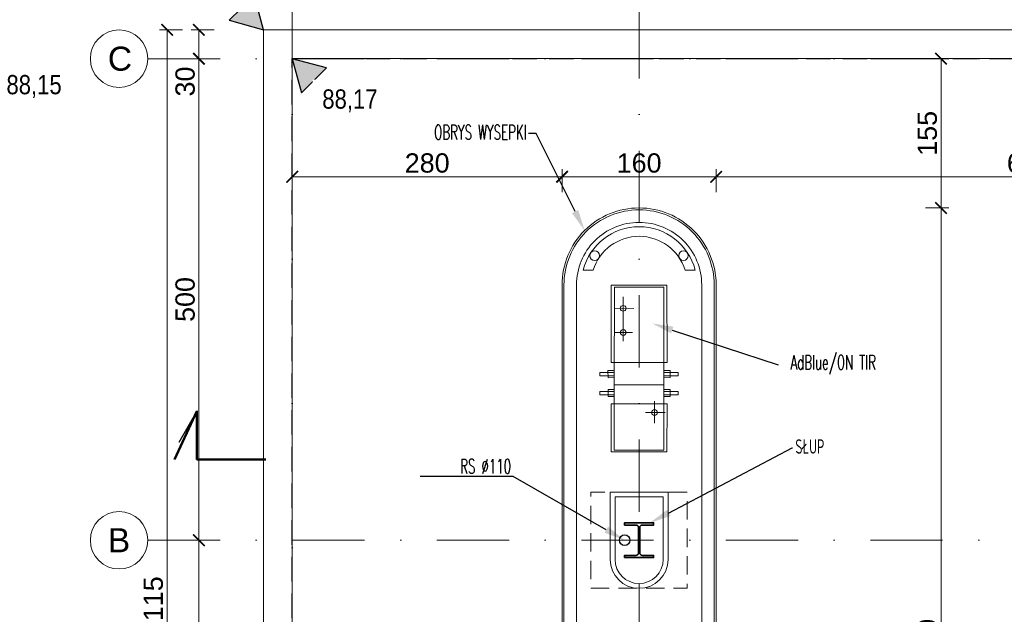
# Model space of a CAD drawing. Extents: x 261105 to 7565828, y -85627 to 5881792.
# Tile 16 of 116: x 311324 to 321545, y -23072 to -16898. Entities that reach past the tile are written whole.
import ezdxf
from ezdxf import colors
from ezdxf.entities.mleader import LeaderData, LeaderLine
from ezdxf.math import Vec2, Vec3

# ---------------------------------------------------------------- set-up
doc = ezdxf.new("R2010")
doc.units = 0
doc.header["$MEASUREMENT"] = 0
doc.linetypes.add('DASHDOT2', pattern=[0.5, 0.25, -0.125, 0, -0.125])
doc.linetypes.add('DASHED', pattern=[19.05, 12.7, -6.35])
for name, color, linetype in [('100_rzut_okna', 1, 'Continuous'), ('OSIE - OPIS', 7, 'Continuous'), ('zz-odwodnienie', 31, 'Continuous')]:
    doc.layers.add(name, color=color, linetype=linetype)
for name, color, linetype, lineweight in [('1135_siatka_kwadratow_znak_wewn', 7, 'Continuous', 18), ('A_obiekty_cienka linia', 7, 'Continuous', 9), ('A_sciany', 7, 'Continuous', 30), ('BK_0.25', 2, 'Continuous', 25), ('BK_Opisy', 222, 'Continuous', 5), ('konstrukcja', 140, 'Continuous', 35), ('krawężnik wew', 132, 'Continuous', 5), ('linii', 7, 'Continuous', 15), ('linii słupów', 221, 'Continuous', 5), ('OSIE', 7, 'Continuous', 5), ('Przekrój znaki', 150, 'Continuous', 50)]:
    doc.layers.add(name, color=color, linetype=linetype, lineweight=lineweight)
for name, color, linetype, lineweight, true_color in [('A_pałąk wysepki', 7, 'Continuous', 13, 0x353535), ('krawężnik zew', 7, 'Continuous', 30, 0x000000), ('TB_CIENKA', 7, 'Continuous', 5, 0x7f7f7f), ('technologia', 7, 'Continuous', 5, 0x7f7f7f), ('wymiary', 7, 'Continuous', 9, 0x7f7f7f), ('zbiornik', 7, 'DASHED', 5, 0x999999)]:
    doc.layers.add(name, color=color, linetype=linetype, lineweight=lineweight, true_color=true_color)
doc.styles.add('ARIAL', font='arial.ttf')
doc.styles.get("Standard").update_dxf_attribs({"font": 'TXT.shx'})
doc.dimstyles.new('mosstowy 1-100', dxfattribs={"dimscale": 20, "dimtxt": 10, "dimasz": 6, "dimexe": 4, "dimexo": 4, "dimgap": 2, "dimtad": 1, "dimdec": 0, "dimlfac": 0.1, "dimtxsty": 'ARIAL', "dimblk": 'ARCHTICK', "dimcen": 4, "dimclrd": 256, "dimclre": 256, "dimclrt": 7, "dimadec": 0, "dimazin": 0, "dimtfac": 1, "dimtdec": 0, "dimtmove": 1, "dimatfit": 3, "dimfxl": 8, "dimfxlon": 1, "dimlwd": -1, "dimlwe": 9, "dimarcsym": 0})

# ---------------------------------------------------------------- blocks, each defined once
blk = doc.blocks.new('pałąk wysepki PZT')
at = {"layer": 'A_pałąk wysepki', "flags": 128}
for points in [[(-0.59, 0.118), (-0.496, 0.072)], [(0.452, -0.396), (0.359, -0.35)]]:
    blk.add_lwpolyline(points, dxfattribs=at)
at = {"layer": 'A_pałąk wysepki'}
for centre in [(-0.548, -0.069), (0.278, -0.478)]:
    blk.add_circle(centre, 0.05, dxfattribs=at)
for radius, start, end in [(0.6, 168.1856, 319.2306), (0.5, 171.1657, 316.2505)]:
    blk.add_arc((-0.002, -0.005), radius, start, end, dxfattribs=at)
blk = doc.blocks.new('d_rzędna')
at = {"layer": 'zz-odwodnienie'}
blk.add_hatch(color=0, dxfattribs=at).paths.add_polyline_path([(0, 0), (0.369, 0.639), (-0.369, 0.639)])
at = {"layer": 'zz-odwodnienie', "color": 0}
for p, q in [((-0.369, 0.639), (0, 0)), ((0.369, 0.639), (-0.369, 0.639)), ((-0.369, 0.639), (0, 0)), ((0.369, 0.639), (-0.369, 0.639)), ((0, 0), (0.369, 0.639)), ((0, 0), (0.369, 0.639))]:
    blk.add_line(p, q, dxfattribs=at)
blk = doc.blocks.new('D_wysokościówka_2025-09-03')
at = {"layer": 'zz-odwodnienie', "color": 253, "true_color": 0x999999}
for p, xscale, yscale, zscale, rotation in [((47.779, -120.297, 0), 0.4999999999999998, 0.4999999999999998, 0.4999999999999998, 18.24133483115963), ((47.915, -120.699), 0.4999999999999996, 0.4999999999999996, 0.4999999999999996, 199.0161035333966)]:
    blk.add_blockref('d_rzędna', p, dxfattribs=dict(at, xscale=xscale, yscale=yscale, zscale=zscale, rotation=rotation))
at = {"layer": 'zz-odwodnienie', "color": 253, "lineweight": 13, "true_color": 0x999999, "insert": (45.18, -119.537, 0), "char_height": 0.2, "width": 0.87677, "attachment_point": 1, "rotation": 333.7089, "style": 'ARIAL', "bg_fill": 2}
blk.add_mtext('{\\fArial Narrow|b0|i0|c238|p34;88,15}', dxfattribs=at)
at = {"layer": 'zz-odwodnienie', "color": 253, "lineweight": 13, "true_color": 0x999999, "insert": (48.053, -121.123, 0), "char_height": 0.2, "width": 0.87677, "attachment_point": 1, "rotation": 333.7089, "style": 'ARIAL', "bg_fill": 2}
blk.add_mtext('{\\fArial Narrow|b0|i0|c238|p34;88,17}', dxfattribs=at)
blk = doc.blocks.new('fdgfdgdfg')
at = {"layer": 'OSIE', "linetype": 'DASHDOT2', "ltscale": 3000}
for p, q in [((348148, 34226, 0), (348148, 47637, 0)), ((351748, 34226, 0), (351748, 47637, 0)), ((346648, 46432, 0), (371435, 46432, 0)), ((346648, 41432, 0), (371435, 41432, 0))]:
    blk.add_line(p, q, dxfattribs=at)
at = {"layer": 'OSIE'}
for centre in [(346350, 46432, 0), (346350, 41432, 0)]:
    blk.add_circle(centre, 298, dxfattribs=at)
at = {"layer": 'OSIE - OPIS', "style": 'ARIAL'}
for s, p in [('C', (346233, 46307, 0)), ('B', (346233, 41307, 0))]:
    blk.add_text(s, height=250, dxfattribs=at).set_placement(p)
blk = doc.blocks.new('adb+tir')
at = {"layer": 'technologia', "linetype": 'Continuous'}
for p, q in [((-42.8, 168.2), (-95.8, 144.7)), ((-45, 165.1), (-92.1, 144.3)), ((-9.5, 85.1), (-45, 165.1)), ((-22.6, 122.5), (-42.8, 168.2)), ((-95.8, 144.7), (-75.6, 99)), ((-92.1, 144.3), (-56.6, 64.2)), ((-71.9, 122.7), (-62.6, 101.8)), ((-59, 116.4), (-77.5, 108.2)), ((-75.6, 99), (-22.6, 122.5)), ((-64.6, 82.3), (-17.5, 103.1)), ((-17.5, 103.1), (23.5, 10.4)), ((-23.5, -10.4), (-64.6, 82.3)), ((-5.1, 83.2), (-58.2, 59.7)), ((-58.2, 59.7), (-5.1, 83.2)), ((-5.1, 83.2), (27.3, 10)), ((-25.7, -13.5), (-58.2, 59.7)), ((4.5, 53.4), (-12.9, 45.7)), ((-7.6, 57.8), (11, 16)), ((14.6, 30.5), (-4, 22.3)), ((23.5, 10.4), (-23.5, -10.4)), ((27.3, 10), (-25.7, -13.5))]:
    blk.add_line(p, q, dxfattribs=at)
for points in [[(-22.5, 114.4), (-19.6, 107.7), (-13.6, 110.3), (-16.6, 117)], [(-21.7, 112.6), (-20.3, 109.4), (-6.7, 115.5), (-8.1, 118.7)], [(-69.6, 93.5), (-66.6, 86.8), (-72.6, 84.2), (-75.6, 90.8)], [(-14.5, 96.3), (-11.6, 89.7), (-5.6, 92.3), (-8.6, 99)], [(-13.8, 94.6), (-12.3, 91.4), (1.3, 97.5), (-0.1, 100.7)], [(-68.8, 91.7), (-67.4, 88.5), (-81.1, 82.5), (-82.5, 85.7)], [(-60.8, 73.7), (-59.4, 70.5), (-73.1, 64.5), (-74.5, 67.7)], [(-61.6, 75.5), (-58.7, 68.8), (-64.6, 66.2), (-67.6, 72.8)]]:
    blk.add_lwpolyline(points, close=True, dxfattribs=at)
for centre in [(-67.4, 112.6), (-4, 49.7), (6.2, 26.8)]:
    blk.add_circle(centre, 3, dxfattribs=at)
blk = doc.blocks.new('sss')
at = {"layer": 'A_obiekty_cienka linia', "color": 7, "lineweight": 25}
blk.add_circle((351598, 21432, 0), 55, dxfattribs=at)
at = {"layer": 'konstrukcja', "elevation": 0}
blk.add_lwpolyline([(351598, 21252), (351898, 21252), (351898, 21274), (351781, 21274, -0.414214), (351754, 21301), (351754, 21562, -0.414214), (351781, 21589), (351898, 21589), (351898, 21612), (351598, 21612), (351598, 21589), (351715, 21589, -0.414214), (351742, 21562), (351742, 21301, -0.414214), (351715, 21274), (351598, 21274)], format="xyb", close=True, dxfattribs=at)
at = {"layer": 'linii słupów', "linetype": 'Continuous'}
for p, q in [((352048, 21932, 0), (351448, 21932, 0)), ((351448, 21932, 0), (351448, 21232, 0)), ((351998, 21882, 0), (351498, 21882, 0)), ((351498, 21882, 0), (351498, 21232, 0)), ((351998, 21232, 0), (351998, 21882, 0)), ((352048, 21232, 0), (352048, 21932, 0))]:
    blk.add_line(p, q, dxfattribs=at)
at = {"layer": 'linii słupów', "linetype": 'DASHED', "ltscale": 15, "elevation": 0, "flags": 128}
blk.add_lwpolyline([(352248, 21932), (351248, 21932), (351248, 20932), (352248, 20932)], close=True, dxfattribs=at)
at = {"layer": 'linii słupów', "linetype": 'Continuous'}
for radius in [300, 250]:
    blk.add_arc((351748, 21232, 0), radius, 180, 0, dxfattribs=at)
blk = doc.blocks.new('_ArchTick')
at = {"layer": '100_rzut_okna', "color": 0, "linetype": 'Continuous', "const_width": 0.15}
blk.add_lwpolyline([(-0.5, -0.5), (0.5, 0.5)], dxfattribs=at)
blk = doc.blocks.new('*D1588')
at = {"layer": 'Defpoints', "color": 0}
for p in [(313184, -22303), (314244, -22303), (313531, -27303)]:
    blk.add_point(p, dxfattribs=at)
at = {"layer": 'wymiary', "lineweight": 9}
for p, q in [((313344, -22303), (313104, -22303)), ((313344, -27303), (313104, -27303))]:
    blk.add_line(p, q, dxfattribs=at)
at = {"layer": 'wymiary'}
blk.add_line((313184, -27303), (313184, -22303), dxfattribs=at)
at = {"layer": 'wymiary', "xscale": 120, "yscale": 120, "zscale": 120}
for p, rotation in [((313184, -22303), 90), ((313184, -27303), 270)]:
    blk.add_blockref('_ArchTick', p, dxfattribs=dict(at, rotation=rotation))
at = {"layer": 'wymiary', "color": 7, "insert": (313042, -24803), "char_height": 200, "attachment_point": 5, "rotation": 90, "style": 'ARIAL'}
blk.add_mtext('500', dxfattribs=at)
blk = doc.blocks.new('*D1589')
at = {"layer": 'Defpoints', "color": 0}
for p in [(313184, -17303), (316439, -17303), (314244, -22303)]:
    blk.add_point(p, dxfattribs=at)
at = {"layer": 'wymiary', "lineweight": 9}
for p, q in [((313344, -17303), (313104, -17303)), ((313344, -22303), (313104, -22303))]:
    blk.add_line(p, q, dxfattribs=at)
at = {"layer": 'wymiary'}
blk.add_line((313184, -22303), (313184, -17303), dxfattribs=at)
at = {"layer": 'wymiary', "xscale": 120, "yscale": 120, "zscale": 120}
for p, rotation in [((313184, -17303), 90), ((313184, -22303), 270)]:
    blk.add_blockref('_ArchTick', p, dxfattribs=dict(at, rotation=rotation))
at = {"layer": 'wymiary', "color": 7, "insert": (313042, -19803), "char_height": 200, "attachment_point": 5, "rotation": 90, "style": 'ARIAL'}
blk.add_mtext('500', dxfattribs=at)
blk = doc.blocks.new('*D1590')
at = {"layer": 'Defpoints', "color": 0}
for p in [(317754, -18233), (314154, -18419), (317754, -28722)]:
    blk.add_point(p, dxfattribs=at)
at = {"layer": 'wymiary', "lineweight": 9}
for p, q in [((314154, -28562), (314154, -28802)), ((317754, -28562), (317754, -28802))]:
    blk.add_line(p, q, dxfattribs=at)
at = {"layer": 'wymiary'}
blk.add_line((314154, -28722), (317754, -28722), dxfattribs=at)
at = {"layer": 'wymiary', "xscale": 120, "yscale": 120, "zscale": 120, "rotation": 180}
blk.add_blockref('_ArchTick', (314154, -28722), dxfattribs=at)
at = {"layer": 'wymiary', "xscale": 120, "yscale": 120, "zscale": 120}
blk.add_blockref('_ArchTick', (317754, -28722), dxfattribs=at)
at = {"layer": 'wymiary', "color": 7, "insert": (315954, -28580), "char_height": 200, "attachment_point": 5, "style": 'ARIAL'}
blk.add_mtext('360', dxfattribs=at)
blk = doc.blocks.new('*D1591')
at = {"layer": 'Defpoints', "color": 0}
for p in [(317754, -18233), (325854, -26344), (325854, -28722)]:
    blk.add_point(p, dxfattribs=at)
at = {"layer": 'wymiary', "lineweight": 9}
for p, q in [((317754, -28562), (317754, -28802)), ((325854, -28562), (325854, -28802))]:
    blk.add_line(p, q, dxfattribs=at)
at = {"layer": 'wymiary'}
blk.add_line((317754, -28722), (325854, -28722), dxfattribs=at)
at = {"layer": 'wymiary', "xscale": 120, "yscale": 120, "zscale": 120, "rotation": 180}
blk.add_blockref('_ArchTick', (317754, -28722), dxfattribs=at)
at = {"layer": 'wymiary', "xscale": 120, "yscale": 120, "zscale": 120}
blk.add_blockref('_ArchTick', (325854, -28722), dxfattribs=at)
at = {"layer": 'wymiary', "color": 7, "insert": (321804, -28580), "char_height": 200, "attachment_point": 5, "style": 'ARIAL'}
blk.add_mtext('810', dxfattribs=at)
blk = doc.blocks.new('*D1596')
at = {"layer": 'Defpoints', "color": 0}
for p in [(313184, -17003), (316341, -17003), (316341, -17303)]:
    blk.add_point(p, dxfattribs=at)
at = {"layer": 'wymiary', "lineweight": 9}
for p, q in [((313344, -17003), (313104, -17003)), ((313344, -17303), (313104, -17303))]:
    blk.add_line(p, q, dxfattribs=at)
at = {"layer": 'wymiary'}
blk.add_line((313184, -17303), (313184, -17003), dxfattribs=at)
at = {"layer": 'wymiary', "xscale": 120, "yscale": 120, "zscale": 120}
for p, rotation in [((313184, -17003), 90), ((313184, -17303), 270)]:
    blk.add_blockref('_ArchTick', p, dxfattribs=dict(at, rotation=rotation))
at = {"layer": 'wymiary', "color": 7, "insert": (313042, -17540), "char_height": 200, "attachment_point": 5, "rotation": 90, "style": 'ARIAL'}
blk.add_mtext('30', dxfattribs=at)
blk = doc.blocks.new('*D1599')
at = {"layer": 'Defpoints', "color": 0}
for p in [(312855, -17003), (315525, -17003), (315525, -28153)]:
    blk.add_point(p, dxfattribs=at)
at = {"layer": 'wymiary', "lineweight": 9}
for p, q in [((313015, -17003), (312775, -17003)), ((313015, -28153), (312775, -28153))]:
    blk.add_line(p, q, dxfattribs=at)
at = {"layer": 'wymiary'}
blk.add_line((312855, -28153), (312855, -17003), dxfattribs=at)
at = {"layer": 'wymiary', "xscale": 120, "yscale": 120, "zscale": 120}
for p, rotation in [((312855, -17003), 90), ((312855, -28153), 270)]:
    blk.add_blockref('_ArchTick', p, dxfattribs=dict(at, rotation=rotation))
at = {"layer": 'wymiary', "color": 7, "insert": (312712, -22988), "char_height": 200, "attachment_point": 5, "rotation": 90, "style": 'ARIAL'}
blk.add_mtext('1115', dxfattribs=at)
blk = doc.blocks.new('*D1600')
at = {"layer": 'Defpoints', "color": 0}
for p in [(318157, -17303), (317754, -18853), (320888, -18853)]:
    blk.add_point(p, dxfattribs=at)
at = {"layer": 'wymiary', "lineweight": 9}
for p, q in [((320728, -17303), (320968, -17303)), ((320728, -18853), (320968, -18853))]:
    blk.add_line(p, q, dxfattribs=at)
at = {"layer": 'wymiary'}
blk.add_line((320888, -17303), (320888, -18853), dxfattribs=at)
at = {"layer": 'wymiary', "xscale": 120, "yscale": 120, "zscale": 120}
for p, rotation in [((320888, -17303), 90), ((320888, -18853), 270)]:
    blk.add_blockref('_ArchTick', p, dxfattribs=dict(at, rotation=rotation))
at = {"layer": 'wymiary', "color": 7, "insert": (320746, -18078), "char_height": 200, "attachment_point": 5, "rotation": 90, "style": 'ARIAL'}
blk.add_mtext('155', dxfattribs=at)
blk = doc.blocks.new('*D1601')
at = {"layer": 'Defpoints', "color": 0}
for p in [(317754, -18853), (320888, -27853), (321401, -27853)]:
    blk.add_point(p, dxfattribs=at)
at = {"layer": 'wymiary', "lineweight": 9}
for p, q in [((320728, -18853), (320968, -18853)), ((321048, -27853), (320808, -27853))]:
    blk.add_line(p, q, dxfattribs=at)
at = {"layer": 'wymiary'}
blk.add_line((320888, -18853), (320888, -27853), dxfattribs=at)
at = {"layer": 'wymiary', "xscale": 120, "yscale": 120, "zscale": 120}
for p, rotation in [((320888, -18853), 90), ((320888, -27853), 270)]:
    blk.add_blockref('_ArchTick', p, dxfattribs=dict(at, rotation=rotation))
at = {"layer": 'wymiary', "color": 7, "insert": (320746, -23353), "char_height": 200, "attachment_point": 5, "rotation": 90, "style": 'ARIAL'}
blk.add_mtext('900', dxfattribs=at)
blk = doc.blocks.new('*D1608')
at = {"layer": 'Defpoints', "color": 0}
for p in [(316954, -18529), (314154, -21095), (316954, -21095)]:
    blk.add_point(p, dxfattribs=at)
at = {"layer": 'wymiary', "lineweight": 9}
for p, q in [((314154, -18689), (314154, -18449)), ((316954, -18689), (316954, -18449))]:
    blk.add_line(p, q, dxfattribs=at)
at = {"layer": 'wymiary'}
blk.add_line((314154, -18529), (316954, -18529), dxfattribs=at)
at = {"layer": 'wymiary', "xscale": 120, "yscale": 120, "zscale": 120, "rotation": 180}
blk.add_blockref('_ArchTick', (314154, -18529), dxfattribs=at)
at = {"layer": 'wymiary', "xscale": 120, "yscale": 120, "zscale": 120}
blk.add_blockref('_ArchTick', (316954, -18529), dxfattribs=at)
at = {"layer": 'wymiary', "color": 7, "insert": (315554, -18387), "char_height": 200, "attachment_point": 5, "style": 'ARIAL'}
blk.add_mtext('280', dxfattribs=at)
blk = doc.blocks.new('*D1609')
at = {"layer": 'Defpoints', "color": 0}
for p in [(318554, -18529), (318554, -20155), (316954, -21095)]:
    blk.add_point(p, dxfattribs=at)
at = {"layer": 'wymiary', "lineweight": 9}
for p, q in [((316954, -18689), (316954, -18449)), ((318554, -18689), (318554, -18449))]:
    blk.add_line(p, q, dxfattribs=at)
at = {"layer": 'wymiary'}
blk.add_line((316954, -18529), (318554, -18529), dxfattribs=at)
at = {"layer": 'wymiary', "xscale": 120, "yscale": 120, "zscale": 120, "rotation": 180}
blk.add_blockref('_ArchTick', (316954, -18529), dxfattribs=at)
at = {"layer": 'wymiary', "xscale": 120, "yscale": 120, "zscale": 120}
blk.add_blockref('_ArchTick', (318554, -18529), dxfattribs=at)
at = {"layer": 'wymiary', "color": 7, "insert": (317754, -18387), "char_height": 200, "attachment_point": 5, "style": 'ARIAL'}
blk.add_mtext('160', dxfattribs=at)
blk = doc.blocks.new('*D1610')
at = {"layer": 'Defpoints', "color": 0}
for p in [(325054, -18529), (318554, -20155), (325054, -22968)]:
    blk.add_point(p, dxfattribs=at)
at = {"layer": 'wymiary', "lineweight": 9}
for p, q in [((318554, -18689), (318554, -18449)), ((325054, -18689), (325054, -18449))]:
    blk.add_line(p, q, dxfattribs=at)
at = {"layer": 'wymiary'}
blk.add_line((318554, -18529), (325054, -18529), dxfattribs=at)
at = {"layer": 'wymiary', "xscale": 120, "yscale": 120, "zscale": 120, "rotation": 180}
blk.add_blockref('_ArchTick', (318554, -18529), dxfattribs=at)
at = {"layer": 'wymiary', "xscale": 120, "yscale": 120, "zscale": 120}
blk.add_blockref('_ArchTick', (325054, -18529), dxfattribs=at)
at = {"layer": 'wymiary', "color": 7, "insert": (321804, -18387), "char_height": 200, "attachment_point": 5, "style": 'ARIAL'}
blk.add_mtext('650', dxfattribs=at)
blk = doc.blocks.new('DFSFSD')
at = {"layer": 'BK_0.25'}
for p, q in [((367679, -43561), (367492, -43886)), ((367679, -44061), (367679, -43561))]:
    blk.add_line(p, q, dxfattribs=at)
at = {"layer": 'Przekrój znaki'}
blk.add_lwpolyline([(368395, -44061), (367679, -44061), (367679, -43561), (367445, -44061)], dxfattribs=at)

msp = doc.modelspace()

# ---------------------------------------------------------------- linework, layer by layer
at = {"layer": 'krawężnik wew', "elevation": 0, "flags": 128}
for points in [[(316953.6, -19652.5), (316953.5, -27052.5, 0.4142136), (317753.5, -27852.5), (317753.5, -27852.5, 0.4142136), (318553.5, -27052.5), (318553.6, -19652.5, 0.4142136), (317753.6, -18852.5), (317753.6, -18852.5, 0.4142136)], [(316973.6, -19652.5), (316973.5, -27052.5, 0.4217446), (317773.5, -27832.3), (317773.5, -27832.3, 0.4067224), (318533.5, -27052.5), (318533.6, -19652.5, 0.4142136), (317753.6, -18872.5, 0.4142136)], [(317103.6, -19652.5), (317103.5, -27052.5, 0.4555566), (317843.6, -27696.3), (317843.6, -27696.3, 0.3740448), (318403.5, -27052.5), (318403.6, -19652.5, 0.4142136), (317753.6, -19002.5, 0.4142136)]]:
    msp.add_lwpolyline(points, format="xyb", close=True, dxfattribs=at)

# ---------------------------------------------------------------- block references
at = {"layer": '1135_siatka_kwadratow_znak_wewn', "xscale": -1000, "yscale": 999.9999999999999, "zscale": 1000, "rotation": 153.7083961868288}
msp.add_blockref('pałąk wysepki PZT', (317753.6, -19652.5, 0), dxfattribs=at)
at = {"layer": 'zbiornik', "color": 8, "xscale": 10, "yscale": 10, "zscale": 9.999999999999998, "rotation": 156.0971260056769}
msp.add_blockref('adb+tir', (317753.6, -19675, 0), dxfattribs=at)

# ---------------------------------------------------------------- next in the draw order: block references
at = {"layer": 'krawężnik zew', "xscale": 999.9999999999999, "yscale": 999.9999999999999, "zscale": 999.9999999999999, "rotation": 26.29109939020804}
msp.add_blockref('D_wysokościówka_2025-09-03', (217733.7, 69687.7, 0), dxfattribs=at)

# ---------------------------------------------------------------- next in the draw order: linework, layer by layer
at = {"layer": 'linii', "elevation": 0}
msp.add_lwpolyline([(313853.6, -17002.5), (336853.6, -17002.5), (336853.6, -28152.5), (313853.6, -28152.5)], close=True, dxfattribs=at)
msp.add_lwpolyline([(314153.6, -17302.5), (336553.6, -17302.5), (336553.6, -27852.5), (314153.6, -27852.5), (314153.6, -17302.5)], dxfattribs=at)
at = {"layer": 'linii', "linetype": 'DASHED', "lineweight": 30, "ltscale": 20, "elevation": 0}
msp.add_lwpolyline([(314153.6, -17302.5), (336553.6, -17302.5), (336553.6, -27302.5), (314153.6, -27302.5), (314153.6, -17302.5)], dxfattribs=at)

# ---------------------------------------------------------------- next in the draw order: block references
at = {"layer": 'linii'}
for name, p in [('fdgfdgdfg', (-33994.2, -63734.8)), ('sss', (-33994.2, -43734.1))]:
    msp.add_blockref(name, p, dxfattribs=at)
at = {"layer": 'wymiary'}
msp.add_blockref('DFSFSD', (-54515.6, 22597.9, 0), dxfattribs=at)

# ---------------------------------------------------------------- next in the draw order: dimensions: what is measured, and where the dimension line sits
for base, p1, p2, picture, middle in [((312854.5, -17002.5), (315525.5, -28152.5, 0), (315525.5, -17002.5, 0), '*D1599', (312854.5, -22987.8)), ((313183.7, -17002.5), (316340.6, -17302.5, 0), (316340.6, -17002.5, 0), '*D1596', (313183.7, -17539.8))]:
    dim = msp.add_linear_dim(base=base, p1=p1, p2=p2, angle=90, dimstyle='mosstowy 1-100', dxfattribs=at)
    dim.commit()
    dim.dimension.update_dxf_attribs({"geometry": picture, "text_midpoint": middle, "dimtype": 160})
for base, p1, p2, picture, middle in [((313183.7, -17302.5), (314244.4, -22302.5, 0), (316438.8, -17302.5, 0), '*D1589', (313041.6, -19802.5)), ((320887.9, -18852.5), (318156.7, -17302.5, 0), (317753.6, -18852.5, 0), '*D1600', (320745.8, -18077.5)), ((320887.9, -27852.5), (317753.6, -18852.5, 0), (321401.1, -27852.5, 0), '*D1601', (320745.8, -23352.5)), ((313183.7, -22302.5), (313531, -27302.5, 0), (314244.4, -22302.5, 0), '*D1588', (313041.6, -24802.5))]:
    dim = msp.add_linear_dim(base=base, p1=p1, p2=p2, angle=90, dimstyle='mosstowy 1-100', dxfattribs=at)
    dim.commit()
    dim.dimension.update_dxf_attribs({"geometry": picture, "text_midpoint": middle})
for base, p1, p2, picture, middle in [((317753.6, -28722.5), (314153.6, -18419.4, 0), (317753.6, -18232.7, 0), '*D1590', (315953.6, -28580.3)), ((316953.6, -18528.8), (314153.6, -21094.9, 0), (316953.6, -21094.9, 0), '*D1608', (315553.6, -18386.7)), ((318553.6, -18528.8), (316953.6, -21094.9, 0), (318553.6, -20154.9, 0), '*D1609', (317753.6, -18386.7)), ((325853.5, -28722.5), (317753.6, -18232.7, 0), (325853.5, -26343.9, 0), '*D1591', (321803.6, -28580.4)), ((325053.6, -18528.8), (318553.6, -20154.9, 0), (325053.6, -22968, 0), '*D1610', (321803.6, -18386.7))]:
    dim = msp.add_linear_dim(base=base, p1=p1, p2=p2, dimstyle='mosstowy 1-100', dxfattribs=at)
    dim.commit()
    dim.dimension.update_dxf_attribs({"geometry": picture, "text_midpoint": middle})

# ---------------------------------------------------------------- next in the draw order: leaders
at = {"layer": 'BK_Opisy'}
ml = msp.add_multileader_mtext('Standard', dxfattribs=at)
ml.set_content('{\\Fsimplex.shx|c238;\\W0.6;\\C7;OBRYS WYSEPKI}', color=256)
ml.set_leader_properties()
ml.build(insert=Vec2(0, 0))
ml.multileader.update_dxf_attribs({"arrow_head_size": 220})
ctx = ml.context
ctx.base_point, ctx.char_height, ctx.arrow_head_size, ctx.landing_gap_size, ctx.plane_origin = Vec3(315503.8, -18081.1), 150, 220, 20, Vec3(317554.6, -19615.9, 0)
ctx.text_align_type = 2
notes = []
notes.append((ctx, [(0, (1, 1, 0), (316686.6, -18081.1), (-1, 0), 80, [(0, [(317187.9, -19086.8, 0)], 0, [])])]))
ctx.mtext.insert, ctx.mtext.width, ctx.mtext.defined_height, ctx.mtext.alignment, ctx.mtext.flow_direction = Vec3(316586.6, -17991.1), 2006.577, 758.7, 3, 5
at = {"layer": 'TB_CIENKA'}
ml = msp.add_multileader_mtext('Standard', dxfattribs=at)
ml.set_content('{\\Fsimplex.shx|c238;\\W0.6;\\C7;AdBlue/ON TIR}', color=256)
ml.set_leader_properties()
ml.build(insert=Vec2(0, 0))
ml.multileader.update_dxf_attribs({"text_right_attachment_type": 6, "dogleg_length": 0.36, "arrow_head_size": 220})
ctx = ml.context
ctx.base_point, ctx.char_height, ctx.arrow_head_size, ctx.landing_gap_size, ctx.plane_origin = Vec3(319197.8, -20481), 150, 220, 20, Vec3(318255.8, -20580.7)
ctx.right_attachment, ctx.text_align_type = 6, 2
notes.append((ctx, [(0, (1, 1, 0), (319197.4, -20481), (1, 0), 0.36, [(0, [(317889.1, -20051.7)], 0, [])])]))
ctx.mtext.insert, ctx.mtext.width, ctx.mtext.defined_height, ctx.mtext.alignment, ctx.mtext.flow_direction = Vec3(320212.1, -20381), 2006.577, 758.7, 3, 5
ml = msp.add_multileader_mtext('Standard', dxfattribs=at)
ml.set_content('{\\Fsimplex.shx|c238;\\W0.6;\\C7;SŁUP }', color=256)
ml.set_leader_properties()
ml.build(insert=Vec2(0, 0))
ml.multileader.update_dxf_attribs({"text_right_attachment_type": 6, "dogleg_length": 0.36, "arrow_head_size": 220})
ctx = ml.context
ctx.base_point, ctx.char_height, ctx.arrow_head_size, ctx.landing_gap_size, ctx.plane_origin = Vec3(319344.5, -21344.6), 150, 220, 20, Vec3(318231.2, -22651.6, 0)
ctx.right_attachment, ctx.text_align_type = 6, 2
notes.append((ctx, [(0, (1, 1, 0), (319344.1, -21344.6), (1, 0), 0.36, [(0, [(317864.5, -22122.5, 0)], 0, [])])]))
ctx.mtext.insert, ctx.mtext.width, ctx.mtext.defined_height, ctx.mtext.alignment, ctx.mtext.flow_direction = Vec3(319677.3, -21254.6), 2006.577, 758.7, 3, 5
ml = msp.add_multileader_mtext('Standard', dxfattribs=at)
ml.set_content('{\\Fsimplex.shx|c238;\\W0.6;\\C7;RS \\Fsimplex.shx|c1;\\C256;∅110\\Fsimplex.shx|c238;\\C7;  }', color=256)
ml.set_leader_properties()
ml.build(insert=Vec2(0, 0))
ml.multileader.update_dxf_attribs({"text_right_attachment_type": 6, "dogleg_length": 0.36, "arrow_head_size": 220})
ctx = ml.context
ctx.base_point, ctx.char_height, ctx.arrow_head_size, ctx.landing_gap_size, ctx.plane_origin = Vec3(315869.5, -21549.4), 150, 220, 20, Vec3(317970.3, -22831.6, 0)
ctx.right_attachment, ctx.text_align_type = 6, 2
notes.append((ctx, [(0, (1, 1, 0), (316445.6, -21639.4), (-1, 0), 0.36, [(0, [(317603.6, -22302.5, 0)], 0, [])])]))
ctx.mtext.insert, ctx.mtext.width, ctx.mtext.defined_height, ctx.mtext.alignment, ctx.mtext.flow_direction = Vec3(316425.2, -21459.4), 2006.577, 758.7, 3, 5
for ctx, leaders in notes:
    for number, flags, end, landing, length, lines in leaders:
        leader = LeaderData()
        leader.index, (leader.has_last_leader_line, leader.has_dogleg_vector, leader.attachment_direction) = number, flags
        leader.last_leader_point, leader.dogleg_vector, leader.dogleg_length = Vec3(end), Vec3(landing), length
        for number, points, colour, breaks in lines:
            line = LeaderLine()
            line.index, line.vertices, line.color, line.breaks = number, Vec3.list(points), colors.encode_raw_color(colour), breaks
            leader.lines.append(line)
        ctx.leaders.append(leader)

doc.saveas('drawing.dxf')
